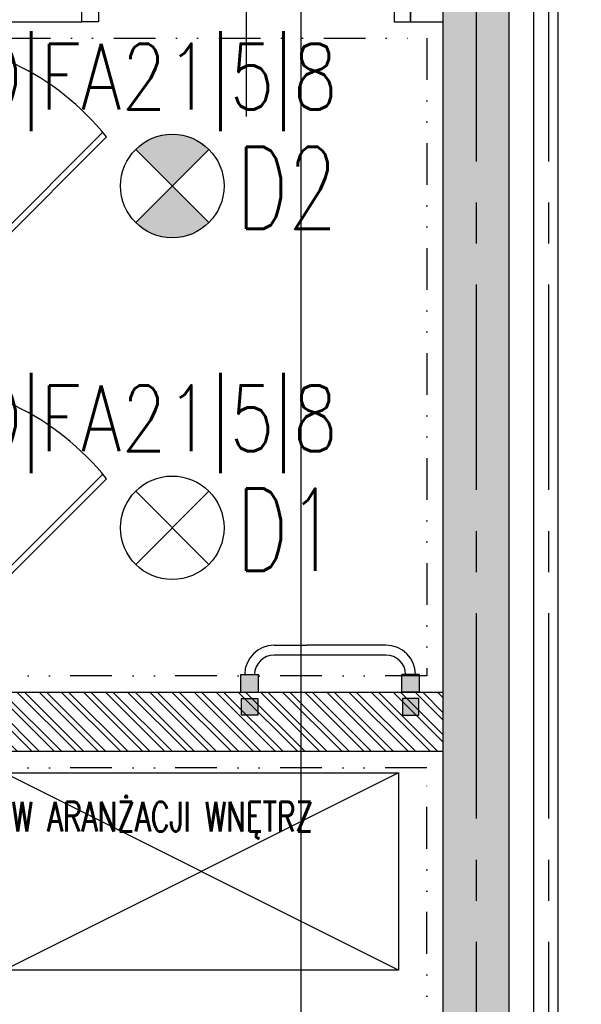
# Model space of a CAD drawing. Extents: x 41755 to 123924, y -112333 to 86187.
# Tile 118 of 256: x 102252 to 102423, y -53740 to -53441. Entities that reach past the tile are written whole.
import ezdxf
from ezdxf.enums import TextEntityAlignment as Align

# ---------------------------------------------------------------- set-up
doc = ezdxf.new("R2010")
doc.units = 0
doc.header["$LTSCALE"] = 50
doc.linetypes.add('CENTER', pattern=[2, 1.25, -0.25, 0.25, -0.25])
doc.linetypes.add('DIVIDE', pattern=[31.75, 12.7, -6.35, 0, -6.35, 0, -6.35])
doc.layers.get('0').update_dxf_attribs({"color": 101, "linetype": 'CONTINUOUS'})
for name, color, linetype in [('Drz---drzwi', 5, 'CONTINUOUS'), ('E-90', 6, 'CONTINUOUS'), ('E35', 6, 'CONTINUOUS'), ('Ins-co', 2, 'CONTINUOUS'), ('Os-osie glowne', 1, 'CENTER'), ('Sc-beton', 7, 'CONTINUOUS'), ('Sc-beton-hatch', 86, 'CONTINUOUS'), ('Sc-cegla pustak', 42, 'CONTINUOUS'), ('Sc-cegla pustak-hatch', 8, 'CONTINUOUS'), ('Sc-izolacja term-styropian', 151, 'STYROPIAN-KA'), ('Sc-silikat', 61, 'CONTINUOUS'), ('Sch-opis', 51, 'CONTINUOUS'), ('Suf-widok', 8, 'CONTINUOUS'), ('Wyp-meble', 155, 'CONTINUOUS')]:
    doc.layers.add(name, color=color, linetype=linetype)
doc.styles.add('ROMANS', font='romans', dxfattribs={"width": 0.85})
doc.linetypes.add('BATTING', pattern='A,0.0001,-0.1,[134,ltypeshp.shx,S=0.1,R=0,X=-0.1,Y=0],-0.2,[134,ltypeshp.shx,S=0.1,R=180,X=0.1,Y=0],-0.1', length=0.4001)
doc.linetypes.add('STYROPIAN-KA', pattern='A,0.0001,-0.1,[135,ltypeshp.shx,S=0.1,R=0,X=-0.1,Y=0],0,[135,ltypeshp.shx,S=0.1,R=180,X=0.1,Y=0],-0.1', length=0.2001)

# ---------------------------------------------------------------- blocks, each defined once
blk = doc.blocks.new('_0630_DRZWI_90')
at = {"ltscale": 7}
for p, q in [((5, 8), (5, 98)), ((6.799999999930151, 8), (6.799999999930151, 97.98199819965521))]:
    blk.add_line(p, q, dxfattribs=at)
at = {"ltscale": 25}
for p, q in [((50, 19.69999999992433), (50, -28.89999999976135)), ((5, 8), (0, 8)), ((0, 8), (5, 8)), ((0, 0), (0, 8)), ((95, 8), (5, 8)), ((5, 8), (5, 0)), ((95, 8), (95, 0)), ((100, 8), (95, 8)), ((100, 0), (100, 8)), ((5, 0), (0, 0)), ((5, 0), (0, 0)), ((95, 0), (100, 0)), ((95, 0), (100, 0))]:
    blk.add_line(p, q, dxfattribs=at)
at = {"ltscale": 7}
blk.add_arc((5, 8), 90, 0, 90, dxfattribs=at)
blk = doc.blocks.new('_jhgjdfjghsdjgfhjfgjkfghgf')
at = {"ltscale": 25}
for p, q in [((0.002485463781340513, 91.1391063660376), (0, 1.139105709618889)), ((11.69986191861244, 46.13910603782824), (-36.90013808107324, 46.13910603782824))]:
    blk.add_line(p, q, dxfattribs=at)
at = {"ltscale": 7}
for p, q in [((0, 1.139105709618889), (61.32995459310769, 62.4690603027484)), ((1.272792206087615, -0.1336864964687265), (62.47403591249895, 61.06755720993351))]:
    blk.add_line(p, q, dxfattribs=at)
blk.add_circle((0, 0), 1)
blk.add_arc((0.02234051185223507, 11.25443019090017), 79.8846786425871, 38.57679041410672, 90.01424065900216, dxfattribs=at)
blk = doc.blocks.new('_jdgjdgjhg')
at = {"ltscale": 10}
blk.add_hatch(color=256, dxfattribs=at).paths.add_polyline_path([(-54.19877705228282, 4.459730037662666), (-48.79877705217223, 4.459729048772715), (-48.79877606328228, 9.859729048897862), (-54.19877606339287, 9.85973003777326)])
h = blk.add_hatch(color=256, dxfattribs=at)
h.paths.add_polyline_path([(0.2000000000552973, 4.401748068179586), (0.2000009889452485, 9.80174806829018), (-5.199999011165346, 9.801749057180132), (-5.200000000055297, 4.401749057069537)])
edge = h.paths.add_edge_path(flags=16)
edge.add_line((-4.000121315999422, 9.801748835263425), (-0.9998767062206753, 9.801748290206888))
for points in [[(-48.99877705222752, -2.500001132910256), (-53.99877705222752, -2.500001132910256), (-53.99877705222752, 2.499998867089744), (-48.99877705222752, 2.499998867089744)], [(-5, -2.5), (0, -2.5), (0, 2.5), (-5, 2.5)]]:
    blk.add_hatch(color=256).paths.add_polyline_path(points)
for p, q in [((-43.99938645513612, 18.7499031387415, -1.237710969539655e-08), (-34.09257331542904, 18.74990132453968, -1.239530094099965e-08)), ((-9.999385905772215, 18.74989691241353, -1.243954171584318e-08), (-34.09257331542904, 18.74990132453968, -1.239530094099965e-08)), ((-9.99938645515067, 15.74989691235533, -1.243954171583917e-08), (-43.99938645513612, 15.74990313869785, -1.237710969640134e-08)), ((-54.19877705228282, 4.443738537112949), (-54.19877606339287, 9.843738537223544)), ((-54.19877606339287, 9.843738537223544), (-48.79877606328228, 9.843737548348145)), ((-52.99889836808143, 9.843738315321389), (-49.99865375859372, 9.8437377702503)), ((-48.79877705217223, 4.443737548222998), (-48.79877606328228, 9.843737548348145)), ((-5.200000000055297, 4.443730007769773), (-5.199999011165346, 9.843730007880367)), ((0.2000009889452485, 9.843729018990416), (-5.199999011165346, 9.843730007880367)), ((-4.000121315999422, 9.843729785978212), (-0.9998767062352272, 9.843729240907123)), ((-0.9998767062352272, 9.843729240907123), (-4.000121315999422, 9.84372978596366)), ((0.2000000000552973, 4.443729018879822), (0.2000009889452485, 9.843729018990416)), ((-54.19877705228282, 4.443738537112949), (-48.79877705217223, 4.443737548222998)), ((0.2000000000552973, 4.443729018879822), (-5.200000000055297, 4.443730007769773)), ((0, 2.5), (-5, 2.5)), ((-5, 2.5), (-5, -2.5)), ((0, -2.5), (0, 2.5)), ((-5, -2.5), (0, -2.5))]:
    blk.add_line(p, q)
blk.add_lwpolyline([(-48.99877705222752, -2.500001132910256), (-53.99877705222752, -2.500001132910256), (-53.99877705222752, 2.499998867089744), (-48.99877705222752, 2.499998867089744)], close=True)
for centre, radius, start, end in [((-43.99938755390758, 9.749902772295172, -1.238078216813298e-08), 9.00000000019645, 89.99998950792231, 179.4026135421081), ((-9.999387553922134, 9.749896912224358, -1.243954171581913e-08), 9.00000000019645, 0.5973659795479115, 89.99998950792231), ((-43.99938755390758, 9.749902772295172, -1.238078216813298e-08), 6.000000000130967, 89.99998950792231, 179.1039052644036), ((-9.999387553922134, 9.749896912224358, -1.243954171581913e-08), 6.000000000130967, 0.8960744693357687, 89.99998950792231)]:
    blk.add_arc(centre, radius, start, end)
blk = doc.blocks.new('A$C59F8734F')
at = {"layer": 'Wyp-meble'}
for p, q in [((2586.330749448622, 2318.413744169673), (2466.33074944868, 2258.413744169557)), ((2586.33074944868, 2258.413744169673), (2466.330749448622, 2318.413744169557))]:
    blk.add_line(p, q, dxfattribs=at)
blk.add_lwpolyline([(2586.330749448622, 2318.413744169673), (2586.33074944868, 2258.413744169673), (2466.33074944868, 2258.413744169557), (2466.330749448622, 2318.413744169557)], close=True, dxfattribs=at)

msp = doc.modelspace()

# ---------------------------------------------------------------- hatches: boundary and pattern name
at = {"layer": 'E35'}
h = msp.add_hatch(color=256, dxfattribs=at)
edge = h.paths.add_edge_path()
edge.add_line((102298.4667371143, -53491.23266717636), (102287.3298053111, -53502.36959898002))
edge.add_ellipse((102298.4667371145, -53491.23266717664), major_axis=(11.1369318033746, 11.13693180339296), ratio=1, start_angle=179.9999999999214, end_angle=269.999999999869)
edge.add_line((102309.6036689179, -53502.36959898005), (102298.4667371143, -53491.23266717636))
edge = h.paths.add_edge_path()
edge.add_line((102287.3298053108, -53480.09573537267), (102298.4667371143, -53491.23266717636))
edge.add_line((102298.4667371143, -53491.23266717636), (102309.6036689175, -53480.0957353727))
edge.add_ellipse((102298.4667371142, -53491.23266717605), major_axis=(11.13693180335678, 11.13693180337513), ratio=1, start_angle=359.9999999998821, end_angle=449.9999999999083)
at = {"layer": 'Sc-beton-hatch'}
h = msp.add_hatch(dxfattribs=at)
h.set_pattern_fill('ANSI33', color=256, angle=-1.272221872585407e-14, style=0)
h.set_pattern_definition([(44.99999999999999, (48983.41854682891, 565.4779691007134), (-4.490128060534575, 4.490128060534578), []), (44.99999999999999, (48987.90867682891, 565.4779691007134), (-4.490128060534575, 4.490128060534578), [3.175, -1.5875])])
h.paths.add_polyline_path([(100470.9660021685, -51043.23266718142), (100410.9660021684, -51043.23266718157), (100410.9660021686, -51103.23266718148), (100430.9660021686, -51103.23266718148), (100430.9660021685, -51063.23266718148), (100470.9660021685, -51063.23266718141)])
h.paths.add_polyline_path([(100805.9660021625, -51043.23266718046), (100705.9660021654, -51043.23266718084), (100705.9660021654, -51063.23266718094), (100745.9660021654, -51063.23266718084), (100745.9660021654, -51625.23266717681), (100765.9660021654, -51625.23266717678), (100765.9660021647, -51473.23266718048), (101152.9660022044, -51473.23266717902), (101152.9660022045, -51453.23266717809), (100765.9660021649, -51453.23266717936), (100765.9660021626, -51063.23266718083), (100805.9660021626, -51063.23266718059)])
h.paths.add_polyline_path([(100430.9660021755, -51374.23266717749), (100410.9660021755, -51374.23266717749), (100410.9660021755, -51474.23266717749), (100430.9660021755, -51474.23266717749)])
h.paths.add_polyline_path([(101330.9660022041, -51043.23266717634), (101251.9660022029, -51043.23266717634), (101251.966002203, -51063.23266717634), (101330.9660022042, -51063.23266717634)])
h.paths.add_polyline_path([(101770.9660022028, -51043.23266717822), (101670.9660022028, -51043.23266717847), (101670.9660022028, -51063.23266717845), (101710.9660022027, -51063.23266717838), (101710.9660022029, -51262.23266717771), (101730.9660022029, -51262.23266717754), (101730.9660022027, -51063.23266717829), (101770.9660022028, -51063.23266717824)])
h.paths.add_polyline_path([(101790.9660022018, -51453.23266717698), (101730.966002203, -51453.23266717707), (101730.9660022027, -51362.23266717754), (101710.9660022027, -51362.23266717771), (101710.966002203, -51453.23266717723), (101582.9037617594, -51453.23266717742), (101582.9037617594, -51473.23266717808), (101790.9660022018, -51473.2326671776)])
h.paths.add_polyline_path([(101482.9037617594, -51453.23266717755), (101252.9660022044, -51453.23266717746), (101252.9660022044, -51473.23266717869), (101482.9037617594, -51473.23266717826)])
h.paths.add_polyline_path([(101730.966002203, -51785.23266717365), (101695.966002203, -51785.23266717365), (101695.966002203, -51820.23266717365), (101730.966002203, -51820.23266717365)])
h.paths.add_polyline_path([(102400.966002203, -50943.23266717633), (102380.966002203, -50943.23266717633), (102380.966002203, -51043.23266717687), (102330.966002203, -51043.23266717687), (102330.966002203, -51063.23266717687), (102380.966002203, -51063.23266717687), (102380.966002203, -51453.23266717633), (101890.9660022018, -51453.23266717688), (101890.9660022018, -51473.23266717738), (102380.966002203, -51473.23266717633), (102380.9660022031, -51873.23266717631), (102400.966002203, -51873.23266717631)])
h.paths.add_polyline_path([(102422.966002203, -50943.23266717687), (102402.966002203, -50943.23266717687), (102402.966002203, -51713.23266717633), (102422.9660022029, -51713.23266717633)])
h.paths.add_polyline_path([(102400.9660022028, -52143.23266717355), (102380.966002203, -52143.23266717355), (102380.9660022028, -52213.23266717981), (102400.9660022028, -52213.23266717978)])
h.paths.add_polyline_path([(102400.9660022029, -52293.23266717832), (102380.9660022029, -52293.23266717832), (102380.966002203, -52443.23266717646), (101950.9660022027, -52443.23266717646), (101950.9660022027, -52463.23266717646), (102380.966002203, -52463.23266717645), (102380.966002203, -52503.23266717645), (102400.966002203, -52503.23266717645)])
h.paths.add_polyline_path([(102400.966002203, -52603.23266717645), (102380.966002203, -52603.23266717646), (102380.966002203, -52643.23266717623), (102400.966002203, -52643.23266717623)])
h.paths.add_polyline_path([(102400.966002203, -52743.23266717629), (102380.966002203, -52743.23266717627), (102380.966002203, -53008.23266717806), (102400.966002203, -53008.23266717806)])
h.paths.add_polyline_path([(101730.9660022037, -52443.23266717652), (101710.9660022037, -52443.23266717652), (101710.9660022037, -52463.23266717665), (101710.9660022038, -52758.23266717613), (101690.9660022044, -52758.23266717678), (101690.9660022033, -52778.23266717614), (101730.9660022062, -52778.23266717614)])
h.paths.add_polyline_path([(101710.9660022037, -52443.23266717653), (101690.9660022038, -52443.23266717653), (101690.9660022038, -52463.23266717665), (101710.9660022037, -52463.23266717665)], flags=16)
h.paths.add_polyline_path([(101556.9660022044, -52758.23266717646), (101503.9660022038, -52758.23266717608), (101503.9660022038, -52463.23266717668), (101488.9660022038, -52463.23266717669), (101488.9660022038, -52758.23266717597), (101468.9660022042, -52758.23266717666), (101468.9660022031, -52778.23266717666), (101556.9660022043, -52778.23266717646)])
h.paths.add_polyline_path([(101556.9660022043, -52443.23266717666), (101468.9660022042, -52443.23266717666), (101468.9660022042, -52463.23266717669), (101556.9660022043, -52463.23266717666)])
h.paths.add_polyline_path([(101334.9660022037, -52443.23266717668), (101281.9660022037, -52443.23266717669), (101281.9660022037, -52463.23266717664), (101334.9660022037, -52463.23266717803)], flags=17)
h.paths.add_polyline_path([(101281.9660022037, -52443.23266717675), (100970.9660022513, -52443.23266717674), (100970.9660022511, -51785.23266717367), (100883.466002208, -51785.23266717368), (100883.466002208, -51805.2326671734), (100950.9660022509, -51805.2326671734), (100950.9660022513, -52443.23266717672), (100430.9660021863, -52443.2326671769), (100430.9660021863, -52403.2326671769), (100410.9660021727, -52403.2326671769), (100410.966002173, -52503.2326671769), (100430.966002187, -52503.2326671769), (100430.966002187, -52463.2326671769), (100950.9660022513, -52463.23266717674), (100950.9660022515, -52973.23266717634), (100970.9660022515, -52973.23266717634), (100970.9660022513, -52463.23266717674), (101261.9660022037, -52463.23266717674), (101261.9660022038, -52778.23266717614), (101281.9660022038, -52778.23266717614), (101334.9660022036, -52778.23266717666), (101334.9660022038, -52758.23266717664), (101281.9660022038, -52758.23266717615)])
h.paths.add_polyline_path([(100783.466002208, -51785.2326671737), (100765.9660021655, -51785.23266717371), (100765.9660021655, -51780.2326671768), (100745.9660021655, -51780.2326671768), (100745.9660021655, -51785.23266717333), (100430.9660021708, -51785.23266717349), (100430.9660021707, -51765.23266717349), (100410.9660021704, -51765.23266717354), (100410.9660021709, -52003.23266717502), (100430.9660021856, -52003.23266717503), (100430.9660021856, -51805.23266717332), (100783.466002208, -51805.23266717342)])
h.paths.add_polyline_path([(100430.9660021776, -52153.23266717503), (100410.9660021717, -52153.23266717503), (100410.9660021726, -52253.2326671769), (100430.9660021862, -52253.2326671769)])
h.paths.add_polyline_path([(100430.9660021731, -52653.2326671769), (100410.9660021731, -52653.2326671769), (100410.9660021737, -52850.23266717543), (100430.9660021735, -52850.23266717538)], flags=17)
h.paths.add_polyline_path([(100430.9660021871, -52940.23266717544), (100410.9660021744, -52940.23266717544), (100410.9660021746, -52983.2326671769), (100430.9660021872, -52983.23266717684)])
h.paths.add_polyline_path([(101007.9660022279, -53193.23266717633), (100430.966002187, -53193.23266717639), (100430.9660021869, -53133.23266717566), (100410.9660021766, -53133.23266717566), (100410.9660021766, -53213.23266717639), (101007.9660022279, -53213.23266717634)])
h.paths.add_polyline_path([(101770.9660022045, -53193.23266717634), (101157.9660022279, -53193.23266717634), (101157.9660022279, -53213.23266717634), (101710.9660022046, -53213.23266717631), (101710.9660022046, -53445.23266717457), (101730.966002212, -53445.23266717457), (101730.9660022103, -53213.23266717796), (101770.9660022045, -53213.23266717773)])
h.paths.add_polyline_path([(102008.9660022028, -53193.23266717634), (101905.9660022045, -53193.23266717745), (101905.9660022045, -53213.2326671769), (102008.9660022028, -53213.23266717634)])
h.paths.add_polyline_path([(102227.9660022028, -53193.23266717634), (102133.9660022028, -53193.23266717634), (102133.9660022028, -53213.23266717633), (102227.9660022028, -53213.23266717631)])
h.paths.add_polyline_path([(102400.966002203, -53158.23266717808), (102380.966002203, -53158.23266717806), (102380.966002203, -53193.23266717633), (102332.9660022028, -53193.23266717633), (102332.9660022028, -53213.23266717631), (102380.966002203, -53213.23266717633), (102380.966002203, -53818.23266717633), (102400.966002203, -53818.23266717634)])
h.paths.add_polyline_path([(101730.9660022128, -53545.23266717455), (101710.9660022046, -53545.23266717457), (101710.9660022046, -53740.23266717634), (101730.9660022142, -53740.23266717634)])
h.paths.add_polyline_path([(101730.966002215, -53840.23266717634), (101710.9660022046, -53840.23266717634), (101710.9660022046, -53943.23266717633), (101297.5710617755, -53943.23266717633, -0.1551033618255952), (101300.8106610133, -53953.42478677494, -0.14834739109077), (101297.8352340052, -53963.23266717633), (101710.9660022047, -53963.23266717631), (101710.9660022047, -54023.23266717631), (101730.9660022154, -54023.23266717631)])
h.paths.add_polyline_path([(101297.5710617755, -53943.23266717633), (101295.7051644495, -53943.23266717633), (101295.7051644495, -53963.23266717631), (101297.8352340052, -53963.23266717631, 0.1483473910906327), (101300.8106610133, -53953.42478677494, 0.1551033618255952)])
h.paths.add_polyline_path([(101270.7051644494, -53943.23266717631), (101268.7451818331, -53943.23266717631, 0.1551033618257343), (101265.5055825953, -53953.42478677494, 0.14834739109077), (101268.4810096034, -53963.23266717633), (101270.7051644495, -53963.23266717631)])
h.paths.add_polyline_path([(101268.7451818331, -53943.23266717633), (101201.9660022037, -53943.23266717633), (101201.9660022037, -53963.23266717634), (101268.4810096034, -53963.23266717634, -0.1483473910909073), (101265.5055825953, -53953.42478677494, -0.1551033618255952)])
h.paths.add_polyline_path([(100980.966002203, -53943.23266717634), (100970.966002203, -53943.23266717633), (100930.966002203, -53943.23266717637), (100930.966002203, -53968.23266717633), (100970.966002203, -53968.23266717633), (100980.966002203, -53968.23266717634)])
h.paths.add_polyline_path([(100490.9660021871, -53943.23266717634), (100410.9660021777, -53943.23266717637), (100410.9660021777, -53963.23266717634), (100490.9660021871, -53963.23266717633)])
h.paths.add_polyline_path([(100530.966002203, -54448.23266717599), (100510.966002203, -54448.23266717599), (100510.9660022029, -54481.23266717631), (100530.966002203, -54481.23266717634)])
h.paths.add_polyline_path([(101773.9660022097, -54593.23266717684), (101730.9660022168, -54593.23266717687), (101730.9660022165, -54503.2326671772), (101710.9660022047, -54503.2326671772), (101710.9660022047, -54593.23266717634), (100530.966002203, -54593.23266717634), (100530.966002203, -54578.23266717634), (100510.966002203, -54578.23266717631), (100510.966002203, -54593.23266717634), (100270.9660021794, -54593.23266717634), (100270.9660021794, -54618.23266717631), (101773.9660022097, -54618.23266717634)])
h.paths.add_polyline_path([(100220.966002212, -54593.23266717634), (100170.966002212, -54593.23266717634), (100170.966002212, -54618.23266717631), (100220.966002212, -54618.23266717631)])
h.paths.add_polyline_path([(100120.966002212, -54593.23266717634), (100070.966002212, -54593.23266717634), (100070.966002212, -54618.23266717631), (100120.966002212, -54618.23266717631)])
h.paths.add_polyline_path([(100020.966002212, -54593.23266717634), (99970.96600221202, -54593.23266717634), (99970.96600221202, -54618.23266717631), (100020.966002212, -54618.23266717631)])
h.paths.add_polyline_path([(99920.96600221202, -54593.23266717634), (99880.96600221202, -54593.23266717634), (99880.96600221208, -55500.23266717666), (99980.9660022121, -55500.23266717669), (99980.9660022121, -55515.23266717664), (100000.9660022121, -55515.23266717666), (100000.9660022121, -55480.23266717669), (99900.96600221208, -55480.23266717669), (99900.96600221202, -54618.23266717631), (99920.96600221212, -54618.23266717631)])
h.paths.add_polyline_path([(100585.9660022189, -55633.23266717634), (100000.9660022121, -55633.23266717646), (100000.9660022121, -55615.23266717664), (99980.96600221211, -55615.23266717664), (99980.96600221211, -55633.23266717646), (99780.96600221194, -55633.23266717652), (99780.9660022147, -55988.23266717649), (100510.9660022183, -55988.23266717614), (100510.9660022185, -56028.23266717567), (100530.9660022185, -56028.2326671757), (100530.9660022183, -55988.23266717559), (100582.9660022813, -55988.23266717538), (100582.9660022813, -55968.23266717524), (100530.9660022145, -55968.2326671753), (100530.9660022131, -55813.2326671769), (100510.9660022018, -55813.23266717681), (100510.9660022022, -55968.23266717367), (99800.96600221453, -55968.23266717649), (99800.96600221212, -55653.23266717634), (100510.9660022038, -55653.2326671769), (100510.9660022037, -55663.23266717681), (100530.9660022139, -55663.23266717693), (100530.9660022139, -55653.23266717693), (100585.9660022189, -55653.23266717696)])
h.paths.add_polyline_path([(101310.9660022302, -55968.23266717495), (100810.9660022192, -55968.23266717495), (100810.9660022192, -55880.23266717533), (100790.9660022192, -55880.23266717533), (100790.9660022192, -55968.23266717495), (100737.9660022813, -55968.23266717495), (100737.9660022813, -55988.23266717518), (100790.9660022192, -55988.23266717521), (100790.9660022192, -56028.23266717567), (100810.9660022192, -56028.23266717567), (100810.9660022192, -55988.23266717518), (101310.9660022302, -55988.23266717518)])
h.paths.add_polyline_path([(101490.9660022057, -55633.23266717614), (100735.9660022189, -55633.23266717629), (100735.9660022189, -55653.2326671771), (101490.9660022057, -55653.23266717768)])
h.paths.add_polyline_path([(101777.966002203, -55968.23266717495), (101730.9660022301, -55968.23266717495), (101730.9660022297, -55853.73266717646), (101710.9660022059, -55853.73266717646), (101710.966002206, -55968.23266717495), (101590.9660022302, -55968.23266717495), (101590.9660022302, -55988.23266717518), (101777.966002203, -55988.23266717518)])
h.paths.add_polyline_path([(101802.966002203, -55963.23266717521), (101777.966002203, -55963.23266717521), (101777.966002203, -55988.23266717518), (101802.966002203, -55988.23266717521)])
h.paths.add_polyline_path([(101730.9660022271, -55128.23266717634), (101710.966002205, -55128.23266717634), (101710.9660022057, -55723.73266717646), (101730.9660022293, -55723.73266717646)])
h.paths.add_polyline_path([(101953.466002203, -55963.23266717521), (101928.466002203, -55963.23266717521), (101928.466002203, -55988.23266717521), (101953.466002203, -55988.23266717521)])
h.paths.add_polyline_path([(102103.466002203, -55963.23266717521), (102078.466002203, -55963.23266717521), (102078.466002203, -55988.23266717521), (102103.466002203, -55988.23266717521)])
h.paths.add_polyline_path([(102253.466002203, -55963.23266717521), (102228.466002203, -55963.23266717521), (102228.466002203, -55988.23266717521), (102253.466002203, -55988.23266717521)])
h.paths.add_polyline_path([(102365.9660022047, -55968.23266717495), (102320.9660022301, -55968.23266717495), (102320.9660022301, -55988.23266717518), (102365.9660022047, -55988.23266717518)])
h.paths.add_polyline_path([(102400.9660022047, -55953.23266717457), (102365.9660022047, -55953.23266717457), (102365.9660022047, -55988.23266717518), (102400.966002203, -55988.23266717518)])
h.paths.add_polyline_path([(102400.966002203, -55891.23266717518), (102380.966002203, -55891.23266717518), (102380.966002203, -55953.23266717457), (102400.966002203, -55953.23266717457)])
h.paths.add_polyline_path([(102400.966002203, -55815.7326671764), (102375.966002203, -55815.7326671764), (102375.966002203, -55840.7326671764), (102400.966002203, -55840.7326671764)])
h.paths.add_polyline_path([(102400.966002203, -55665.7326671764), (102375.966002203, -55665.7326671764), (102375.966002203, -55690.7326671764), (102400.966002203, -55690.7326671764)])
h.paths.add_polyline_path([(102400.966002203, -55515.7326671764), (102375.966002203, -55515.7326671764), (102375.966002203, -55540.7326671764), (102400.966002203, -55540.7326671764)])
h.paths.add_polyline_path([(102400.966002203, -55365.7326671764), (102375.966002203, -55365.7326671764), (102375.966002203, -55390.7326671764), (102400.966002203, -55390.7326671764)])
h.paths.add_polyline_path([(102400.966002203, -55240.7326671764), (102380.966002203, -55240.7326671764), (102380.966002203, -55260.73266717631), (102400.966002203, -55260.73266717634)])
h.paths.add_polyline_path([(102400.966002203, -55215.7326671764), (102375.966002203, -55215.7326671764), (102375.966002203, -55240.7326671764), (102400.966002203, -55240.7326671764)])
h.paths.add_polyline_path([(102400.966002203, -55033.23266717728), (102380.966002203, -55033.23266717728), (102380.966002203, -55215.7326671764), (102400.966002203, -55215.7326671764)])
h.paths.add_polyline_path([(102400.966002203, -54833.23266717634), (102365.9660022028, -54833.23266717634), (102365.9660022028, -54798.23266717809), (102345.9660022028, -54798.23266717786), (102345.9660022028, -54853.23266717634), (102380.966002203, -54853.23266717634), (102380.966002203, -54883.23266717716), (102400.966002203, -54883.23266717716)])
h.paths.add_polyline_path([(102365.9660022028, -54537.73266717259), (102345.9660022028, -54537.73266717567), (102345.9660022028, -54593.23266717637), (101908.9660022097, -54593.23266717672), (101908.9660022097, -54618.23266717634), (102345.9660022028, -54618.23266717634), (102345.9660022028, -54648.23266717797), (102365.9660022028, -54648.23266717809), (102365.9660022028, -54618.23266717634)])
h.paths.add_polyline_path([(101730.9660022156, -54128.23266717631), (101710.9660022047, -54128.23266717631), (101710.9660022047, -54353.2326671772), (101730.9660022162, -54353.2326671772)])
h.paths.add_polyline_path([(102365.9660022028, -54131.23266717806), (102400.966002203, -54131.23266717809), (102400.966002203, -54088.23266717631), (102380.966002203, -54088.23266717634), (102380.966002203, -54111.23266717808), (102345.9660022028, -54111.23266717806), (102345.9660022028, -54417.73266717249), (102365.9660022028, -54417.7326671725)])
h.paths.add_polyline_path([(102400.966002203, -53918.23266717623), (102380.966002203, -53918.23266717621), (102380.966002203, -53988.23266717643), (102400.966002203, -53988.23266717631)])
at = {"layer": 'Sc-cegla pustak-hatch'}
h = msp.add_hatch(dxfattribs=at)
h.set_pattern_fill('ANSI32', color=256, scale=0.5, angle=89.99999999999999, style=0)
h.set_pattern_definition([(135, (48983.41854682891, 565.4779691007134), (-3.367596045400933, -3.367596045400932), []), (135, (48983.41854682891, 567.7230341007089), (-3.367596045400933, -3.367596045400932), [])])
h.paths.add_polyline_path([(100430.9660021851, -51745.23266711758), (100410.9660021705, -51745.23266711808), (100410.9660021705, -51765.23266717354), (100430.9660021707, -51765.23266717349)])
h.paths.add_polyline_path([(101330.9660022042, -51063.23266717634), (101312.9660022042, -51063.23266717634), (101312.9660022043, -51262.23266717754), (101330.9660022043, -51262.23266717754)])
h.paths.add_polyline_path([(101455.9660022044, -51382.23266717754), (101330.9660022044, -51382.23266717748), (101330.9660022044, -51362.23266717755), (101312.9660022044, -51362.23266717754), (101312.9660022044, -51453.23266717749), (101330.9660022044, -51453.23266717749), (101330.9660022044, -51400.23266717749), (101437.9660022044, -51400.23266717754), (101437.9660022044, -51453.23266717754), (101455.9660022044, -51453.23266717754)])
h.paths.add_polyline_path([(102049.9660022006, -51473.23266717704), (102031.9660022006, -51473.23266717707), (102031.9660022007, -51525.23266717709), (101968.9660022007, -51525.23266717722), (101968.9660022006, -51473.2326671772), (101950.9660022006, -51473.23266717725), (101950.9660022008, -51548.23266717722), (101968.9660022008, -51548.23266717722), (101968.9660022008, -51543.23266717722), (102049.9660022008, -51543.23266717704)])
h.paths.add_polyline_path([(101968.9660022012, -51648.23266717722), (101950.966002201, -51648.23266717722), (101950.9660022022, -52323.23266717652), (101968.9660022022, -52323.23266717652), (101968.966002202, -52193.23266717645), (102380.9660022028, -52193.23266717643), (102380.9660022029, -52175.23266717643), (101968.966002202, -52175.23266717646)])
h.paths.add_polyline_path([(101968.9660022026, -52463.23266717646), (101950.9660022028, -52463.23266717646), (101950.9660022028, -52543.23266717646), (101968.9660022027, -52543.23266717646)])
h.paths.add_polyline_path([(101968.9660022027, -52423.23266717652), (101950.9660022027, -52423.23266717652), (101950.9660022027, -52443.23266717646), (101968.9660022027, -52443.23266717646)])
h.paths.add_polyline_path([(101968.9660022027, -52643.23266717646), (101950.9660022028, -52643.23266717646), (101950.9660022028, -52973.23266717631), (101968.9660022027, -52973.23266717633), (101968.9660022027, -52946.2326499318), (102050.9659959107, -52946.2326499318), (102050.9659959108, -52954.23264993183), (102042.9659959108, -52954.23264993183), (102042.9659959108, -52973.23266717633), (102380.966002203, -52973.23266717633), (102380.966002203, -52955.23266717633), (102060.9659959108, -52955.23266717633), (102060.9659959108, -52928.23264993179), (101968.9660022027, -52928.23264993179)])
h.paths.add_polyline_path([(101279.9660022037, -52945.23266717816), (101261.9660022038, -52945.23266717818), (101261.9660022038, -52955.23266717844), (101078.9660022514, -52955.23266717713), (101078.9660022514, -52687.23266717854), (101060.9660022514, -52687.23266717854), (101060.9660022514, -52955.23266717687), (100970.9660022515, -52955.23266717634), (100970.9660022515, -52973.23266717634), (101261.9660022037, -52973.23266717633), (101261.9660022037, -53015.73266717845), (101279.9660022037, -53015.73266717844)])
h.paths.add_polyline_path([(101279.9660022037, -52778.23266717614), (101261.9660022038, -52778.23266717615), (101261.9660022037, -52845.23266717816), (101279.9660022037, -52845.23266717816)])
h.paths.add_polyline_path([(100950.9660022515, -52955.23266717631), (100925.9660022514, -52955.23266717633), (100925.9660022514, -52973.23266717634), (100950.9660022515, -52973.23266717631)])
h.paths.add_polyline_path([(100825.9660022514, -52955.23266717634), (100430.9660021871, -52955.23266717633), (100430.9660021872, -52973.23266717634), (100825.9660022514, -52973.23266717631)])
h.paths.add_polyline_path([(100428.966002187, -53213.23266717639), (100410.9660021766, -53213.2326671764), (100410.9660021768, -53333.23266717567), (100428.9660021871, -53333.23266717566)])
h.paths.add_polyline_path([(100428.9660021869, -53483.23266717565), (100410.9660021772, -53483.23266717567), (100410.9660021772, -53548.23266717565), (100428.9660021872, -53548.23266717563)])
h.paths.add_polyline_path([(100428.9660021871, -53698.23266717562), (100410.9660021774, -53698.23266717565), (100410.9660021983, -53763.23266717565), (100428.9660021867, -53763.23266717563)])
h.paths.add_polyline_path([(100428.9660021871, -53913.23266717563), (100410.9660021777, -53913.23266717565), (100410.9660021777, -53943.23266717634), (100428.9660021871, -53943.23266717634)])
h.paths.add_polyline_path([(100428.9660021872, -53963.23266717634), (100410.9660021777, -53963.23266717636), (100410.9660021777, -53978.23266717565), (100428.9660021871, -53978.23266717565)])
h.paths.add_polyline_path([(100428.9660021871, -54128.23266717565), (100410.9660021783, -54128.23266717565), (100410.9660021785, -54193.23266717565), (100428.9660021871, -54193.23266717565)])
h.paths.add_polyline_path([(100428.9660021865, -54343.23266717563), (100410.966002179, -54343.23266717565), (100410.9660021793, -54466.23266717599), (100510.9660022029, -54466.23266717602), (100510.966002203, -54448.23266717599), (100428.9660021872, -54448.23266717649)])
h.paths.add_polyline_path([(101335.9660022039, -54321.23266717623), (101279.9660022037, -54321.23266717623), (101279.9660022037, -53970.78631069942, -0.202676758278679), (101268.4810096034, -53963.23266717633), (101261.9660022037, -53963.23266717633), (101261.9660022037, -54339.23266717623), (101335.9660022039, -54339.23266717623)])
h.paths.add_polyline_path([(101710.9660022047, -54321.23266717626), (101510.9660022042, -54321.23266717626), (101510.9660022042, -53963.23266717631), (101492.9660022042, -53963.23266717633), (101492.9660022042, -54321.23266717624), (101435.9660022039, -54321.23266717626), (101435.9660022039, -54339.23266717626), (101710.9660022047, -54339.23266717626)])
h.paths.add_polyline_path([(101710.9660022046, -53645.23266717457), (101352.9660022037, -53645.23266717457), (101352.9660022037, -53562.23266717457), (101279.9660022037, -53562.23266717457), (101279.9660022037, -53213.23266717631), (101261.9660022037, -53213.23266717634), (101261.9660022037, -53943.23266717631), (101268.7451818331, -53943.23266717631, -0.1958106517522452), (101279.9660022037, -53936.06326285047), (101279.9660022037, -53580.23266717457), (101334.9660022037, -53580.23266717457), (101334.9660022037, -53943.23266717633), (101352.9660022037, -53943.23266717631), (101352.9660022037, -53663.23266717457), (101710.9660022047, -53663.23266717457)])
h.paths.add_polyline_path([(101279.9660022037, -53936.06326285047, 0.1514484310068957), (101270.7051644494, -53940.91335225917), (101279.9660022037, -53940.91335225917)], flags=17)
h.paths.add_polyline_path([(101279.9660022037, -53940.91335225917), (101270.7051644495, -53940.91335225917), (101270.7051644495, -53943.23266717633), (101279.9660022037, -53943.23266717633)], flags=17)
h.paths.add_polyline_path([(101490.9660022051, -54618.23266717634), (101472.9660022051, -54618.23266717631), (101472.9660022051, -54648.2326671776), (101490.9660022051, -54648.2326671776)])
h.paths.add_polyline_path([(101490.9660022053, -54798.2326671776), (101472.9660022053, -54798.2326671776), (101472.9660022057, -55633.23266717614), (101490.9660022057, -55633.23266717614)])
h.paths.add_polyline_path([(101773.9660022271, -55128.23266717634), (101730.9660022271, -55128.23266717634), (101730.9660022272, -55146.23266717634), (101773.9660022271, -55146.23266717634)])
h.paths.add_polyline_path([(102180.9660022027, -55128.23266717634), (101968.9660022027, -55128.23266717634), (101950.9660022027, -55128.23266717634), (101923.9660022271, -55128.23266717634), (101923.9660022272, -55146.23266717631), (102180.9660022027, -55146.23266717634)])
h.paths.add_polyline_path([(101968.9660022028, -54853.23266717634), (102190.9660022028, -54853.23266717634), (102190.9660022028, -54835.23266717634), (101950.9660022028, -54835.23266717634), (101950.9660022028, -55128.23266717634), (101968.9660022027, -55128.23266717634)])
h.paths.add_polyline_path([(102345.9660022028, -54835.23266717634), (102290.9660022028, -54835.23266717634), (102290.9660022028, -54853.23266717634), (102345.9660022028, -54853.23266717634)])
h.paths.add_polyline_path([(101968.9660022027, -54453.23266717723), (101950.9660022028, -54453.23266717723), (101950.9660022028, -54593.23266717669), (101968.9660022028, -54593.23266717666)])
h.paths.add_polyline_path([(101968.9660022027, -54129.23266717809), (102345.9660022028, -54129.23266717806), (102345.9660022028, -54111.23266717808), (101968.9660022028, -54111.23266717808), (101968.9660022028, -53840.23266717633), (101950.9660022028, -53840.23266717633), (101950.9660022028, -54353.23266717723), (101968.9660022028, -54353.23266717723)])
h.paths.add_polyline_path([(102380.966002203, -53645.23266717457), (101995.9660194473, -53645.23266717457), (101995.9660194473, -53553.23267346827), (101968.9660022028, -53553.23267346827), (101968.9660022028, -53531.23266717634), (101950.9660022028, -53531.23266717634), (101950.9660022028, -53571.23267346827), (101977.9660194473, -53571.23267346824), (101977.9660194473, -53645.23266717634), (101950.9660022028, -53645.23266717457), (101950.9660022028, -53740.23266717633), (101968.9660022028, -53740.23266717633), (101968.9660022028, -53663.23266717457), (102380.966002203, -53663.23266717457)])
h.paths.add_polyline_path([(101968.9660022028, -53213.23266717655), (101950.9660022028, -53213.23266717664), (101950.9660022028, -53441.23266717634), (101968.9660022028, -53441.23266717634)])
h.paths.add_polyline_path([(101279.9660022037, -53150.73266717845), (101261.9660022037, -53150.73266717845), (101261.9660022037, -53193.23266717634), (101279.9660022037, -53193.23266717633)])

# ---------------------------------------------------------------- linework, layer by layer
msp.add_lwpolyline([(102337.6106157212, -51210.23266717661), (102337.6106157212, -56365.8783810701)])
at = {"layer": 'E35'}
for p, q in [((102287.3298053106, -53502.36959897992), (102309.6036689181, -53480.09573537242)), ((102287.3298053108, -53480.09573537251), (102309.6036689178, -53502.3695989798)), ((102287.3298053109, -53606.36959897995), (102309.6036689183, -53584.09573537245)), ((102287.3298053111, -53584.09573537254), (102309.6036689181, -53606.36959897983))]:
    msp.add_line(p, q, dxfattribs=at)
for centre in [(102298.4667371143, -53491.23266717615), (102298.4667371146, -53595.23266717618)]:
    msp.add_circle(centre, 15.74999999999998, dxfattribs=at)
at = {"layer": 'Os-osie glowne'}
for points in [[(102390.966002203, -50521.23266717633), (102390.966002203, -56498.23266717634)], [(102412.966002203, -50521.23266717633), (102412.966002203, -56498.23266717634)]]:
    msp.add_lwpolyline(points, dxfattribs=at)
at = {"layer": 'Sc-beton'}
for points in [[(102400.966002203, -53818.23266717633), (102400.966002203, -53158.23266717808)], [(102380.966002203, -53818.23266717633), (102380.966002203, -53213.23266717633)]]:
    msp.add_lwpolyline(points, dxfattribs=at)
at = {"layer": 'Sc-cegla pustak'}
for points in [[(101995.9660194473, -53645.23266717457), (102380.966002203, -53645.23266717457)], [(101968.9660022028, -53663.23266717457), (102380.966002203, -53663.23266717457)]]:
    msp.add_lwpolyline(points, dxfattribs=at)
at = {"layer": 'Sc-izolacja term-styropian', "linetype": 'BATTING', "ltscale": 0.35}
msp.add_lwpolyline([(102408.466002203, -53820.73266717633), (102408.466002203, -53155.73266717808)], dxfattribs=at)
at = {"layer": 'Sc-izolacja term-styropian', "linetype": 'ByBlock'}
msp.add_lwpolyline([(102415.966002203, -53820.73266717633), (102415.966002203, -53155.73266717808)], dxfattribs=at)
at = {"layer": 'Sc-silikat'}
for points in [[(102270.9660022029, -53441.23266717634), (102270.9660022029, -53433.23266717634)], [(102370.9660022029, -53433.23266717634), (102370.9660022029, -53441.23266717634)], [(102061.966002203, -53441.23266717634), (102270.9660022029, -53441.23266717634)], [(102370.9660022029, -53441.23266717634), (102380.966002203, -53441.23266717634)]]:
    msp.add_lwpolyline(points, dxfattribs=at)
at = {"layer": 'Suf-widok', "linetype": 'DIVIDE', "ltscale": 0.02}
for points in [[(102088.9660022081, -53446.23266717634), (102375.966002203, -53446.23266717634), (102375.966002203, -53640.23266717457), (102088.9660022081, -53640.23266717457)], [(102375.966002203, -53668.23266717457), (101973.9660022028, -53668.23266717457), (101973.9660022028, -54108.23266717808), (102375.966002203, -54108.23266717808)]]:
    msp.add_lwpolyline(points, close=True, dxfattribs=at)

# ---------------------------------------------------------------- block references
msp.add_blockref('A$C59F8734F', (99780.96600221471, -55988.23266717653))
at = {"layer": 'Drz---drzwi', "xscale": -1}
msp.add_blockref('_0630_DRZWI_90', (102370.9660022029, -53441.23266717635), dxfattribs=at)
at = {"layer": 'Drz---drzwi'}
for p in [(102215.9660022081, -53537.3717735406), (102215.9660022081, -53641.3717735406)]:
    msp.add_blockref('_jhgjdfjghsdjgfhjfgjkfghgf', p, dxfattribs=at)
at = {"layer": 'Ins-co'}
msp.add_blockref('_jdgjdgjhg', (102373.5044453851, -53649.71224419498, 4.136491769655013e-09), dxfattribs=at)

# ---------------------------------------------------------------- texts
at = {"layer": 'E-90', "style": 'ROMANS', "width": 0.8}
for p in [(102293.2726186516, -53459.35577117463), (102293.2726186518, -53563.35577117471)]:
    msp.add_text('O|FA21|5|8', height=20, rotation=3.335040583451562e-09, dxfattribs=at).set_placement(p, align=Align.MIDDLE)
at = {"layer": 'E35', "style": 'ROMANS', "width": 0.7}
for s, p in [('D2', (102333.3365518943, -53491.80028225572)), ('D1', (102333.3365518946, -53595.80028225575))]:
    msp.add_text(s, height=25, dxfattribs=at).set_placement(p, align=Align.MIDDLE)
at = {"layer": 'Sch-opis', "style": 'ROMANS', "width": 0.7}
msp.add_text('WYPOSAŻENIE WG. PW ARANŻACJI WNĘTRZ', height=9, dxfattribs=at).set_placement((102163.4531611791, -53687.62666602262))

doc.saveas('drawing.dxf')
